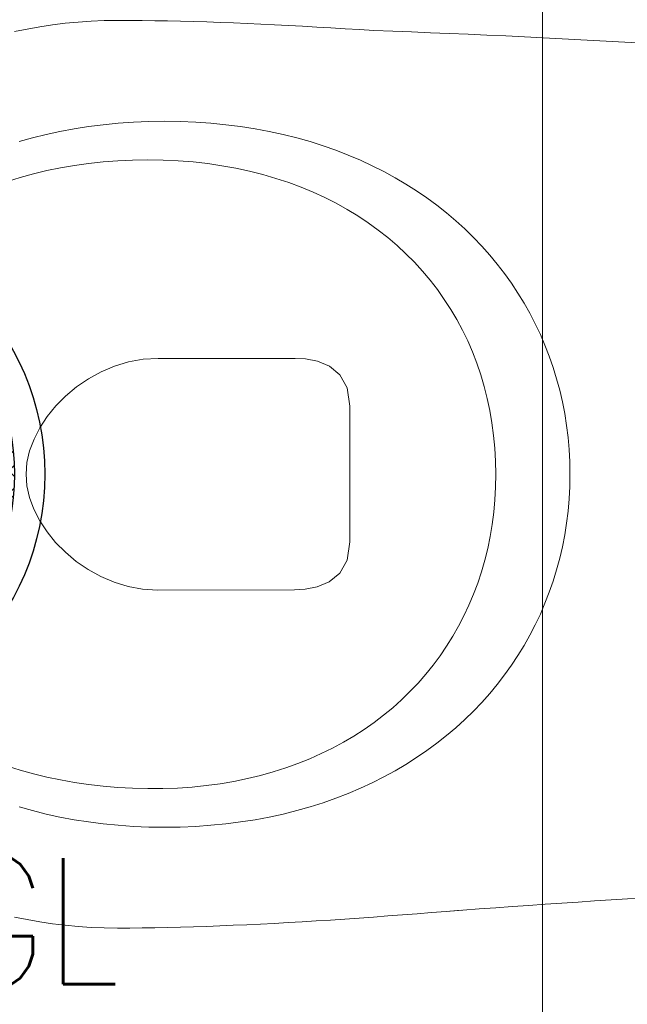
# Model space of a CAD drawing. Header units: centimetres. Extents: x 88729 to 133553, y -16225 to 14174.
# Tile 219 of 231: x 94155 to 94179, y -9224 to -9185. Entities that reach past the tile are written whole.
import ezdxf
from ezdxf.enums import TextEntityAlignment as Align

# ---------------------------------------------------------------- set-up
doc = ezdxf.new("R2010")
doc.units = ezdxf.units.CM
doc.layers.add('A-ARMATURA', color=252, linetype='Continuous', lineweight=5)
for name, color, linetype in [('A-SUFITY', 252, 'Continuous'), ('E_Istn', 170, 'Continuous'), ('E_PODKLAD', 7, 'Continuous'), ('R-MET-IWE', 252, 'Continuous')]:
    doc.layers.add(name, color=color, linetype=linetype)
doc.styles.add('MM_050', font='romans.shx', dxfattribs={"width": 0.8, "height": 16})
doc.styles.get("Standard").update_dxf_attribs({"font": 'txt.shx'})

# ---------------------------------------------------------------- blocks, each defined once
blk = doc.blocks.new('RLX_DL_226_GL')
at = {"ltscale": 0.1}
h = blk.add_hatch(dxfattribs=at)
h.set_pattern_fill('ANSI37', color=256, scale=5, style=0)
h.set_pattern_definition([(45, (0, 0), (-0.4419417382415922, 0.4419417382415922), []), (135, (0, 0), (-0.4419417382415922, -0.4419417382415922), [])])
h.paths.add_polyline_path([(-9.045521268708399, 0, 1), (9.045521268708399, 0, 1)])
h.paths.add_polyline_path([(-0.005952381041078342, -0.02500000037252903), (0.5821428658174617, -0.02500000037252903), (0.5821428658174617, 0.1250000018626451), (-0.005952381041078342, 0.1250000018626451)], flags=24)
for p, q in [((-0.2049999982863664, 0), (0, 0)), ((0, -0.2049999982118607), (0, 0.2049999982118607)), ((0, 0), (0.2049999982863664, 0))]:
    blk.add_line(p, q, dxfattribs=at)
for radius in [10.25, 9.045521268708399]:
    blk.add_circle((0, 0), radius, dxfattribs=at)
at = {"ltscale": 0.1, "insert": (-15.58918946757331, -15.22657887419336), "char_height": 5, "width": 37.60326920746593, "attachment_point": 1, "style": 'MM_050'}
blk.add_mtext('DL 226 GL', dxfattribs=at)
at = {"ltscale": 0.1, "flags": 9}
blk.add_attdef('RLXLUM', (0, 0), '', height=0.1000000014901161, dxfattribs=at)
blk = doc.blocks.new('A$C04280096')
at = {"layer": 'A-ARMATURA'}
for p, q in [((-28.72968809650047, -312.157398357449), (-33.34010602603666, -313.2262930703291)), ((-24.06365412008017, -311.2492568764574), (-28.72968809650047, -312.157398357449)), ((-19.34505155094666, -310.5026304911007), (-24.06365412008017, -311.2492568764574)), ((-14.57654691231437, -309.9194238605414), (-19.34505155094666, -310.5026304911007)), ((-9.760806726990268, -309.5007797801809), (-14.57654691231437, -309.9194238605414)), ((-4.901259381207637, -309.2486029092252), (-9.760806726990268, -309.5007797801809)), ((0.000190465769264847, -309.1640360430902), (-4.901259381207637, -309.2486029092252)), ((4.901259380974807, -309.2486029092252), (0.000190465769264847, -309.1640360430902)), ((9.761187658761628, -309.5007797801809), (4.901259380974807, -309.2486029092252)), ((14.57654691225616, -309.9194238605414), (9.761187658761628, -309.5007797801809)), ((19.34505155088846, -310.5026304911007), (14.57654691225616, -309.9194238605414)), ((24.06365412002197, -311.2492568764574), (19.34505155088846, -310.5026304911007)), ((28.72968809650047, -312.157398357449), (24.06365412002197, -311.2492568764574)), ((33.34010602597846, -313.2262930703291), (28.72968809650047, -312.157398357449)), ((-42.38304672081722, -315.8379616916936), (-46.81023644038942, -317.3780690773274)), ((-37.89224138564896, -314.4532744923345), (-42.38304672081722, -315.8379616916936)), ((-33.34010602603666, -313.2262930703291), (-37.89224138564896, -314.4532744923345)), ((37.89224138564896, -314.4532744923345), (33.34010602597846, -313.2262930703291)), ((42.38342765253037, -315.8379616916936), (37.89224138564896, -314.4532744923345)), ((46.81023644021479, -317.3780690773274), (42.38342765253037, -315.8379616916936)), ((-51.17076308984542, -319.0724538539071), (-55.4615792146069, -320.9195922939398)), ((-46.81023644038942, -317.3780690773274), (-51.17076308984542, -319.0724538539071)), ((51.17076308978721, -319.0724538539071), (46.81023644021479, -317.3780690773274)), ((55.46157921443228, -320.9195922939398), (51.17076308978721, -319.0724538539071)), ((-59.68001829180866, -322.9179606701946), (-63.82341379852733, -325.0656543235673)), ((-55.4615792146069, -320.9195922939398), (-59.68001829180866, -322.9179606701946)), ((59.68001829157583, -322.9179606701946), (55.46157921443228, -320.9195922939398)), ((63.82341379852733, -325.0656543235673), (59.68001829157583, -322.9179606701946)), ((-67.88871828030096, -327.361911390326), (-71.87326521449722, -329.8044462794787)), ((-63.82341379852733, -325.0656543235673), (-67.88871828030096, -327.361911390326)), ((67.88871828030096, -327.361911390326), (63.82341379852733, -325.0656543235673)), ((71.87326521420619, -329.8044462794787), (67.88871828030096, -327.361911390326)), ((-71.87326521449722, -329.8044462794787), (-75.77400714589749, -332.3921161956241)), ((75.77400714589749, -332.3921161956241), (71.87326521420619, -329.8044462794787)), ((-79.58865848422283, -335.1233974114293), (-83.31379084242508, -337.9971471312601)), ((-75.77400714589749, -332.3921161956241), (-79.58865848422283, -335.1233974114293)), ((79.58865848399, -335.1233974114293), (75.77400714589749, -332.3921161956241)), ((83.31379084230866, -337.9971471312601), (79.58865848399, -335.1233974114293)), ((-83.31379084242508, -337.9971471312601), (-86.94711862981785, -341.0110797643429)), ((-15.02185622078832, -339.4065948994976), (-19.89740270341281, -340.0343705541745)), ((-10.07812294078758, -338.9563334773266), (-15.02185622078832, -339.4065948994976)), ((-5.070012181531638, -338.6843481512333), (-10.07812294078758, -338.9563334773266)), ((0.000190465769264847, -338.5933054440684), (-5.070012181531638, -338.6843481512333)), ((5.191148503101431, -338.6889193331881), (0.000190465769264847, -338.5933054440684)), ((10.31506253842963, -338.9738563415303), (5.191148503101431, -338.6889193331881)), ((15.36774232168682, -339.4465927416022), (10.31506253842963, -338.9738563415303)), ((20.34690226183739, -340.1048429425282), (15.36774232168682, -339.4465927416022)), ((86.94711862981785, -341.0110797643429), (83.31379084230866, -337.9971471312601)), ((-86.94711862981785, -341.0110797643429), (-90.48559439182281, -344.1640525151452)), ((-34.087494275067, -342.9606888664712), (-38.66172368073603, -344.2779511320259)), ((-29.43365011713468, -341.8133221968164), (-34.087494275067, -342.9606888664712)), ((-24.70247679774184, -340.8369939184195), (-29.43365011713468, -341.8133221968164)), ((-19.89740270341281, -340.0343705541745), (-24.70247679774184, -340.8369939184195)), ((25.24911397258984, -340.9470832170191), (20.34690226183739, -340.1048429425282)), ((30.07132999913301, -341.9706470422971), (25.24911397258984, -340.9470832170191)), ((34.81050288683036, -343.1736297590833), (30.07132999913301, -341.9706470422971)), ((39.46358518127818, -344.5545076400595), (34.81050288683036, -343.1736297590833)), ((90.48559439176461, -344.1640525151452), (86.94711862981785, -341.0110797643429)), ((-93.9261706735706, -347.4545416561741), (-97.26618095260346, -350.8814043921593)), ((-90.48559439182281, -344.1640525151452), (-93.9261706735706, -347.4545416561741)), ((-47.55762468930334, -347.413401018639), (-51.87320138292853, -349.2277793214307)), ((-43.15252901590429, -345.7624424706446), (-47.55762468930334, -347.413401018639)), ((-38.66172368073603, -344.2779511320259), (-43.15252901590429, -345.7624424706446)), ((44.02752942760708, -346.1106141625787), (39.46358518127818, -344.5545076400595)), ((48.49928817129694, -347.8408065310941), (44.02752942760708, -346.1106141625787)), ((93.9261706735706, -347.4545416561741), (90.48559439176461, -344.1640525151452)), ((97.26656188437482, -350.8814043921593), (93.9261706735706, -347.4545416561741)), ((-97.26618095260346, -350.8814043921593), (-100.5033396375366, -354.4423551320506)), ((-56.09659257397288, -351.2048155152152), (-60.22436987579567, -353.3418430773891)), ((-51.87320138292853, -349.2277793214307), (-56.09659257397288, -351.2048155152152)), ((52.87581395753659, -349.7424182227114), (48.49928817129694, -347.8408065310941)), ((57.15405933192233, -351.8135445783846), (52.87581395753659, -349.7424182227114)), ((100.5033396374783, -354.4423551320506), (97.26656188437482, -350.8814043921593)), ((-173.355028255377, -358.2105327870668), (-172.8712448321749, -352.3719906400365)), ((-100.5033396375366, -354.4423551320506), (-103.634218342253, -358.1366320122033)), ((-60.22436987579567, -353.3418430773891), (-64.25386676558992, -355.6373382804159)), ((61.33097683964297, -354.0526618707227), (57.15405933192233, -351.8135445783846)), ((65.40351902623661, -356.4571035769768), (61.33097683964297, -354.0526618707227)), ((103.6342183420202, -358.1366320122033), (100.5033396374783, -354.4423551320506)), ((-173.8281455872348, -364.0334567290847), (-173.355028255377, -358.2105327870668)), ((-103.634218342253, -358.1366320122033), (-106.6557696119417, -361.9623303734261)), ((-68.1820357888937, -358.0893964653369), (-72.00544855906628, -360.6961129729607)), ((-64.25386676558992, -355.6373382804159), (-68.1820357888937, -358.0893964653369)), ((69.36825750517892, -359.0253459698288), (65.40351902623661, -356.4571035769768)), ((73.22252575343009, -361.7551034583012), (69.36825750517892, -359.0253459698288)), ((106.6561505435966, -361.9623303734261), (103.6342183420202, -358.1366320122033)), ((-106.6557696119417, -361.9623303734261), (-109.5660887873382, -365.917926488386)), ((-72.00544855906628, -360.6961129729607), (-75.72143855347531, -363.4559640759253)), ((76.96327631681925, -364.6444713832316), (73.22252575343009, -361.7551034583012)), ((109.56608878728, -365.917926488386), (106.6561505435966, -361.9623303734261)), ((-174.2898349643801, -369.8392387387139), (-173.8281455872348, -364.0334567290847)), ((-109.5660887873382, -365.917926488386), (-112.3617474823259, -370.0018966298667)), ((-79.32657738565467, -366.3662832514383), (-82.81819853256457, -369.425927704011)), ((-75.72143855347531, -363.4559640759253), (-79.32657738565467, -366.3662832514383)), ((80.58746174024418, -367.691545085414), (76.96327631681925, -364.6444713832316)), ((112.3617474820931, -370.0018966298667), (109.56608878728, -365.917926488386)), ((-174.7389535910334, -375.6248313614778), (-174.2898349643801, -369.8392387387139)), ((-112.3617474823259, -370.0018966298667), (-115.0400791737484, -374.2130980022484)), ((-82.81819853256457, -369.425927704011), (-86.19287360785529, -372.6329927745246)), ((84.09165363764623, -370.8940389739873), (80.58746174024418, -367.691545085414)), ((87.4731854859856, -374.2504293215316), (84.09165363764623, -370.8940389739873)), ((115.0400791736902, -374.2130980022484), (112.3617474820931, -370.0018966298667)), ((-115.0400791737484, -374.2130980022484), (-117.5980364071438, -378.5492450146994)), ((-86.19287360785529, -372.6329927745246), (-89.4479360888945, -375.9855738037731)), ((90.72862889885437, -377.7584305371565), (87.4731854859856, -374.2504293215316)), ((117.5980364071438, -378.5492450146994), (115.0400791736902, -374.2130980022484)), ((-175.1747396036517, -381.388710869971), (-174.7389535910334, -375.6248313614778)), ((-117.5980364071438, -378.5492450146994), (-120.0329526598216, -383.0095758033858)), ((-89.4479360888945, -375.9855738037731), (-92.57995758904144, -379.4813852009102)), ((93.85531735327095, -381.4157570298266), (90.72862889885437, -377.7584305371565)), ((120.0333335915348, -383.0095758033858), (117.5980364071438, -378.5492450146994)), ((-175.5968120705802, -387.1285916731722), (-175.1747396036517, -381.388710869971)), ((-92.57995758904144, -379.4813852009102), (-95.58589065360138, -383.1189032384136)), ((96.84982246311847, -385.2208850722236), (93.85531735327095, -381.4157570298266)), ((-120.0329526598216, -383.0095758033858), (-122.3425423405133, -387.592566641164)), ((-95.58589065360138, -383.1189032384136), (-98.4626878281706, -386.896604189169)), ((99.70909677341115, -389.1719100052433), (96.84982246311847, -385.2208850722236)), ((122.3425423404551, -387.592566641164), (120.0333335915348, -383.0095758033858)), ((-176.0040281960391, -392.8421881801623), (-175.5968120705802, -387.1285916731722)), ((-122.3425423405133, -387.592566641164), (-124.5229961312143, -392.2963128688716)), ((-98.4626878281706, -386.896604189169), (-101.2076825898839, -390.8118215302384)), ((102.4304737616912, -393.2661653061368), (99.70909677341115, -389.1719100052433)), ((124.5233770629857, -392.2963128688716), (122.3425423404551, -387.592566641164)), ((175.962125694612, -386.9160317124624), (176.3365816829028, -392.6425799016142)), ((-176.3960070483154, -398.5268338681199), (-176.0040281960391, -392.8421881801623)), ((-124.5229961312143, -392.2963128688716), (-126.5724093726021, -397.1192907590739)), ((-101.2076825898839, -390.8118215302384), (-103.8170656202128, -394.8634124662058)), ((105.0109059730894, -397.5025081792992), (102.4304737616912, -393.2661653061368)), ((126.5724093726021, -397.1192907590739), (124.5233770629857, -392.2963128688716)), ((176.3365816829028, -392.6425799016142), (176.6969431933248, -398.3405582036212)), ((-126.5724093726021, -397.1192907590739), (-128.4873536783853, -402.0603575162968)), ((-103.8170656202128, -394.8634124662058), (-106.2885513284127, -399.0490914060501)), ((-34.11415950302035, -397.5588860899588), (-39.28454722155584, -400.4935849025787)), ((-26.83607597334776, -396.4469460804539), (-34.11415950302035, -397.5588860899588)), ((-2.056079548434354, -396.4469460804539), (-26.83607597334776, -396.4469460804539)), ((26.95454577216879, -396.4469460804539), (-2.056079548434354, -396.4469460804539)), ((34.2322483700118, -397.5581242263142), (26.95454577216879, -396.4469460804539)), ((39.40301702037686, -400.4859662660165), (34.2322483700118, -397.5581242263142)), ((107.4465840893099, -401.8782721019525), (105.0109059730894, -397.5025081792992)), ((128.4873536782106, -402.0603575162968), (126.5724093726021, -397.1192907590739)), ((-176.7716058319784, -404.1810050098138), (-176.3960070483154, -398.5268338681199)), ((-128.4873536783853, -402.0603575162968), (-130.2655434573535, -407.1176084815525)), ((-106.2885513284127, -399.0490914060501), (-108.6187113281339, -403.3673346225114)), ((-39.28454722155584, -400.4935849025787), (-42.69541082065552, -404.6480274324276)), ((42.81464248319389, -404.6225049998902), (39.40301702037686, -400.4859662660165)), ((109.7352225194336, -406.3915524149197), (107.4465840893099, -401.8782721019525)), ((130.2655434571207, -407.1176084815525), (128.4873536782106, -402.0603575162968)), ((176.6969431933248, -398.3405582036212), (177.0420674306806, -404.0076810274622)), ((-177.130443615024, -409.802035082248), (-176.7716058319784, -404.1810050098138)), ((-108.6187113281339, -403.3673346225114), (-110.8041172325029, -407.816237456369)), ((-42.69541082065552, -404.6480274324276), (-44.69377919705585, -409.4211032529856)), ((44.81377272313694, -409.360916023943), (42.81464248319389, -404.6225049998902)), ((177.0420674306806, -404.0076810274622), (177.3711925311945, -409.6412818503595)), ((-177.4713776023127, -415.3880194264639), (-177.130443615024, -409.802035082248)), ((-130.2655434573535, -407.1176084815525), (-131.9035503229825, -412.2895199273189)), ((-110.8041172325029, -407.816237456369), (-112.842483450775, -412.39351431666)), ((-44.69377919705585, -409.4211032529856), (-45.62706217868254, -414.2105591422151)), ((45.7485794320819, -414.0924702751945), (44.81377272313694, -409.360916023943)), ((111.873392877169, -411.0404444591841), (109.7352225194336, -406.3915524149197)), ((131.9035503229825, -412.2895199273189), (130.2655434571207, -407.1176084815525)), ((177.3711925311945, -409.6412818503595), (177.6843184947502, -415.2398369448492)), ((-131.9035503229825, -412.2895199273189), (-133.3990886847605, -417.5749490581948)), ((-112.842483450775, -412.39351431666), (-114.7303815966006, -417.0976414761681)), ((113.858047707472, -415.8230435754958), (111.873392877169, -411.0404444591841)), ((133.3990886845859, -417.5749490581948), (131.9035503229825, -412.2895199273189)), ((-177.7940268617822, -420.9370533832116), (-177.4713776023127, -415.3880194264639)), ((-133.3990886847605, -417.5749490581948), (-134.7491110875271, -422.97237214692)), ((-114.7303815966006, -417.0976414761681), (-116.4643832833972, -421.9267142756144)), ((-45.62706217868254, -414.2105591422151), (-45.84228866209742, -418.4137609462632)), ((45.96532964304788, -418.2095814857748), (45.7485794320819, -414.0924702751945)), ((115.6861395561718, -420.7374451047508), (113.858047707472, -415.8230435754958)), ((134.7491110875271, -422.97237214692), (133.3990886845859, -417.5749490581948)), ((177.6843184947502, -415.2398369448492), (177.9799215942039, -420.8010607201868)), ((-178.0976295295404, -426.4460894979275), (-177.7940268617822, -420.9370533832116)), ((-45.84228866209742, -418.4137609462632), (-45.96685337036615, -472.7818753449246)), ((45.96532964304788, -472.504556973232), (45.96532964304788, -418.2095814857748)), ((117.355001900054, -425.7813634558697), (115.6861395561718, -420.7374451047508)), ((177.9799215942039, -420.8010607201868), (178.2580018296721, -426.3222866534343)), ((-134.7491110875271, -422.97237214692), (-135.950951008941, -428.4798845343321)), ((-116.4643832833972, -421.9267142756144), (-118.0418219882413, -426.8788280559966)), ((135.9509510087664, -428.4798845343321), (134.7491110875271, -422.97237214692)), ((-178.381042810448, -431.913604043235), (-178.0976295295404, -426.4460894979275)), ((-135.950951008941, -428.4798845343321), (-137.0015609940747, -434.0959624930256)), ((-118.0418219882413, -426.8788280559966), (-119.459650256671, -431.9524590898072)), ((118.8608254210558, -430.9528939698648), (117.355001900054, -425.7813634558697)), ((137.0015609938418, -434.0959624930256), (135.9509510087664, -428.4798845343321)), ((178.2580018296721, -426.3222866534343), (178.5177973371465, -431.8016100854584)), ((-178.6438857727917, -437.336930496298), (-178.381042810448, -431.913604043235)), ((-119.459650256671, -431.9524590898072), (-120.714820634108, -437.1453217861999)), ((120.2013245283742, -436.2501319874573), (118.8608254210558, -430.9528939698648)), ((178.5177973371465, -431.8016100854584), (178.7581653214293, -437.2371263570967)), ((-137.0015609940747, -434.0959624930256), (-137.8982745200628, -439.8198441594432)), ((-120.714820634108, -437.1453217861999), (-121.8042856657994, -442.4555114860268)), ((121.3726899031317, -441.6711728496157), (120.2013245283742, -436.2501319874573)), ((137.8982745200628, -439.8198441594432), (137.0015609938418, -434.0959624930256)), ((178.7581653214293, -437.2371263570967), (178.9791057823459, -442.6257880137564)), ((-178.885396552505, -442.714545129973), (-178.6438857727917, -437.336930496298)), ((-137.8982745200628, -439.8198441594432), (-138.6380441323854, -445.649243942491)), ((138.6380441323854, -445.649243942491), (137.8982745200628, -439.8198441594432)), ((-179.1044323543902, -448.0434004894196), (-178.885396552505, -442.714545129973)), ((-121.8042856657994, -442.4555114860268), (-122.7246169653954, -447.8815044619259)), ((122.3722550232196, -447.2137309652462), (121.3726899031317, -441.6711728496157)), ((178.9791057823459, -442.6257880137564), (179.1794759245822, -447.9660713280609)), ((-179.3006122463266, -453.3219728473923), (-179.1044323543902, -448.0434004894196)), ((-138.6380441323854, -445.649243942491), (-139.2185842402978, -451.5826381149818)), ((-122.7246169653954, -447.8815044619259), (-123.4731480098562, -453.4213960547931)), ((123.1973533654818, -452.8759016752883), (122.3722550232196, -447.2137309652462)), ((139.2185842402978, -451.5826381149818), (138.6380441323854, -445.649243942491)), ((179.1794759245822, -447.9660713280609), (179.3588948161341, -453.2553097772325)), ((-139.2185842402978, -451.5826381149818), (-139.6364664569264, -457.6192648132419)), ((123.8441756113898, -458.6557803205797), (123.1973533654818, -452.8759016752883)), ((139.6368473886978, -457.6192648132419), (139.2185842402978, -451.5826381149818)), ((-179.4731743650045, -458.5479766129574), (-179.3006122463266, -453.3219728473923)), ((-123.4731480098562, -453.4213960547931), (-124.0464504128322, -459.072900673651)), ((179.3588948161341, -453.2553097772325), (179.5166005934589, -458.4915987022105)), ((-179.6209759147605, -463.7191261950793), (-179.4731743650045, -458.5479766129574)), ((-139.6364664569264, -457.6192648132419), (-139.889405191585, -463.7568384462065)), ((-124.0464504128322, -459.072900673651), (-124.4418576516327, -464.8348755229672)), ((124.3100552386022, -464.5510813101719), (123.8441756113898, -458.6557803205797)), ((139.8894051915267, -463.7568384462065), (139.6368473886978, -457.6192648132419)), ((179.5166005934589, -458.4915987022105), (179.6514504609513, -463.6730334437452)), ((-179.7440168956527, -468.8327550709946), (-179.6209759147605, -463.7191261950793)), ((-139.889405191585, -463.7568384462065), (-139.9743529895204, -469.9938352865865)), ((124.5915638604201, -470.5602809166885), (124.3100552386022, -464.5510813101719)), ((139.9743529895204, -469.9938352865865), (139.8894051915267, -463.7568384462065)), ((179.6514504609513, -463.6730334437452), (179.7638253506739, -468.796566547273)), ((-124.4418576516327, -464.8348755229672), (-124.6559413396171, -470.7050350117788)), ((-179.8407735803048, -473.8873395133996), (-179.7440168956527, -468.8327550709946)), ((-139.9743529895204, -469.9938352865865), (-139.889405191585, -476.2312130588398)), ((-139.9743529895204, -469.9938352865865), (-139.9743529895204, -469.9938352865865)), ((-124.6559413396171, -470.7050350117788), (-124.6860349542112, -476.681093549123)), ((124.6860349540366, -476.681093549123), (124.5915638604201, -470.5602809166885)), ((139.8894051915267, -476.2312130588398), (139.9743529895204, -469.9938352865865)), ((139.9743529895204, -469.9938352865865), (139.9743529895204, -469.9938352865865)), ((179.7638253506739, -468.796566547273), (179.8518206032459, -473.8606742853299)), ((-179.9108650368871, -478.8802129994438), (-179.8407735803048, -473.8873395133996)), ((-139.889405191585, -476.2312130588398), (-139.6364664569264, -482.3687866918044)), ((-45.96685337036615, -472.7818753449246), (-45.57716010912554, -478.6935564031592)), ((45.60153974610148, -478.4539502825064), (45.96532964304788, -472.504556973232)), ((45.96532964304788, -472.504556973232), (45.96532964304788, -472.504556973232)), ((139.6368473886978, -482.3687866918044), (139.8894051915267, -476.2312130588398)), ((179.8518206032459, -473.8606742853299), (179.9158171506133, -478.8630710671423)), ((-179.9535294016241, -483.8094708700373), (-179.9108650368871, -478.8802129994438)), ((-124.6860349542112, -476.681093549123), (-124.535947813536, -482.6678181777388)), ((-124.6860349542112, -476.681093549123), (-124.6860349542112, -476.681093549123)), ((-45.57716010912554, -478.6935564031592), (-44.50293235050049, -484.4494363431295)), ((44.54597764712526, -484.2452568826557), (45.60153974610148, -478.4539502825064)), ((124.5961350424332, -482.6678181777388), (124.6860349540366, -476.681093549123)), ((124.6860349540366, -476.681093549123), (124.6860349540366, -476.681093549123)), ((179.9158171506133, -478.8630710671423), (179.9546721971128, -483.8010903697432)), ((-179.9676238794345, -488.6732084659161), (-179.9535294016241, -483.8094708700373)), ((-139.6364664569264, -482.3687866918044), (-139.2185842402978, -488.4050324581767)), ((-124.535947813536, -482.6678181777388), (-124.212917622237, -488.5684522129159)), ((124.3275781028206, -488.5684522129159), (124.5961350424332, -482.6678181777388)), ((139.2185842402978, -488.4050324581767), (139.6368473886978, -482.3687866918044)), ((179.9546721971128, -483.8010903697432), (179.9680048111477, -488.6732084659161)), ((-44.50293235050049, -484.4494363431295), (-42.80435732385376, -490.0045652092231)), ((42.85921150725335, -489.8323840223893), (44.54597764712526, -484.2452568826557)), ((-179.8975324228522, -493.9106401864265), (-179.9676238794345, -488.6732084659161)), ((-139.2185842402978, -488.4050324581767), (-138.6380441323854, -494.3388075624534)), ((-124.212917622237, -488.5684522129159), (-123.7199918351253, -494.3795672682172)), ((-42.80435732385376, -490.0045652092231), (-40.54124132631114, -495.3132311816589)), ((40.60142855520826, -495.1707626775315), (42.85921150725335, -489.8323840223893)), ((123.8834115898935, -494.3795672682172), (124.3275781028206, -488.5684522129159)), ((138.6380441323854, -494.3388075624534), (139.2185842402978, -488.4050324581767)), ((179.9680048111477, -488.6732084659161), (179.8967705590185, -493.9106401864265)), ((-179.6884008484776, -499.1126452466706), (-179.8975324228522, -493.9106401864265)), ((-138.6380441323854, -494.3388075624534), (-137.8982745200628, -500.1682073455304)), ((-123.7199918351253, -494.3795672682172), (-123.0598369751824, -500.0988777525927)), ((-40.54124132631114, -495.3132311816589), (-37.77300972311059, -500.3304843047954)), ((37.83433974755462, -500.215061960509), (40.60142855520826, -495.1707626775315)), ((123.2666829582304, -500.0988777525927), (123.8834115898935, -494.3795672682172)), ((137.8982745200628, -500.1682073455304), (138.6380441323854, -494.3388075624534)), ((179.8967705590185, -493.9106401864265), (179.6853533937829, -499.1126452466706)), ((-179.3413719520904, -504.2761761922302), (-179.6884008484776, -499.1126452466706)), ((179.6853533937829, -499.1126452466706), (179.3345151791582, -504.2761761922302)), ((-137.8982745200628, -500.1682073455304), (-137.0015609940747, -505.891708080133)), ((-123.0598369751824, -500.0988777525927), (-122.2351195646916, -505.7229552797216)), ((-37.77300972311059, -500.3304843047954), (-34.55984974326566, -505.0117555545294)), ((34.61775138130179, -504.920331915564), (37.83433974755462, -500.215061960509)), ((122.4796777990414, -505.7229552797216), (123.2666829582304, -500.0988777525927)), ((137.0015609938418, -505.891708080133), (137.8982745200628, -500.1682073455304)), ((-178.8587313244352, -509.3997092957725), (-179.3413719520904, -504.2761761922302)), ((-137.0015609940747, -505.891708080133), (-135.950951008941, -511.5081669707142)), ((-122.2351195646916, -505.7229552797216), (-121.248125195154, -511.2495142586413)), ((-34.55984974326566, -505.0117555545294), (-30.96080582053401, -509.3109521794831)), ((31.01261254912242, -509.2408607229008), (34.61775138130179, -504.920331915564)), ((121.5262054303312, -511.2495142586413), (122.4796777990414, -505.7229552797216)), ((135.9509510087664, -511.5081669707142), (137.0015609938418, -505.891708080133)), ((179.3345151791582, -504.2761761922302), (178.8465415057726, -509.3997092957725)), ((-178.2412408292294, -514.48095896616), (-178.8587313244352, -509.3997092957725)), ((-135.950951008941, -511.5081669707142), (-134.7491110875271, -517.0156793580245)), ((-121.248125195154, -511.2495142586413), (-120.1015203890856, -516.6755072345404)), ((-30.96080582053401, -509.3109521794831), (-27.0364461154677, -513.1838860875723)), ((27.07987234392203, -513.1320793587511), (31.01261254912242, -509.2408607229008)), ((120.4081705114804, -516.6755072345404), (121.5262054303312, -511.2495142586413)), ((134.7491110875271, -517.0156793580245), (135.9509510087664, -511.5081669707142)), ((178.8465415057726, -509.3997092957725), (178.2225751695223, -514.48095896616)), ((-177.4911860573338, -519.5180205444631), (-178.2412408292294, -514.48095896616)), ((-27.0364461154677, -513.1838860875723), (-22.84657692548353, -516.5844645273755)), ((22.88009892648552, -516.5486569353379), (27.07987234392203, -513.1320793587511)), ((178.2225751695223, -514.48095896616), (177.4649017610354, -519.5180205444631)), ((-134.7491110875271, -517.0156793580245), (-133.3990886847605, -522.4127215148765)), ((-120.1015203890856, -516.6755072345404), (-118.7983526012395, -521.9978867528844)), ((-22.84657692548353, -516.5844645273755), (-18.45024268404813, -519.4681184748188)), ((18.47386045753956, -519.4452625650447), (22.88009892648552, -516.5486569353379)), ((119.1290014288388, -521.9978867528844), (120.4081705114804, -516.6755072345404)), ((133.3990886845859, -522.4127215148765), (134.7491110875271, -517.0156793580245)), ((-176.6097098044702, -524.5086084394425), (-177.4911860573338, -519.5180205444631)), ((-133.3990886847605, -522.4127215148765), (-131.9035503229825, -527.6981506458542)), ((-118.7983526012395, -521.9978867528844), (-117.3409074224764, -527.2139862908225)), ((-18.45024268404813, -519.4681184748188), (-13.90763062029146, -521.7895170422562)), ((-13.90763062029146, -521.7895170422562), (-9.278547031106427, -523.5037102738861)), ((9.285403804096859, -523.4979962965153), (13.92210602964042, -521.77656536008)), ((13.92210602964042, -521.77656536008), (18.47386045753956, -519.4452625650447)), ((117.691364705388, -527.2139862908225), (119.1290014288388, -521.9978867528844)), ((131.9035503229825, -527.6981506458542), (133.3990886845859, -522.4127215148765)), ((177.4649017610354, -519.5180205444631), (176.5742831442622, -524.5086084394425)), ((-175.5987167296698, -529.4511989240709), (-176.6097098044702, -524.5086084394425)), ((-9.278547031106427, -523.5037102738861), (-4.622798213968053, -524.5653672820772)), ((-4.622798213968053, -524.5653672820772), (0.000190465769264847, -524.929157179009)), ((0.000190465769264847, -524.929157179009), (4.624321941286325, -524.5638435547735)), ((4.624321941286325, -524.5638435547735), (9.285403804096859, -523.4979962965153)), ((176.5742831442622, -524.5086084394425), (175.5530049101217, -529.4511989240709)), ((-117.3409074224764, -527.2139862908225), (-115.7318513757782, -532.3207583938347)), ((116.098307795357, -532.3207583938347), (117.691364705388, -527.2139862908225))]:
    blk.add_line(p, q, dxfattribs=at)
at = {"layer": 'A-ARMATURA', "linetype": 'Continuous'}
for centre, radius, start, end in [((-5010.96367538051, -574.6693266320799), 5190.322780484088, 2.073053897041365, 4.711984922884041), ((-8576.261933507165, 264.3966249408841), 8425.941142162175, 355.7624550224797, 357.1884777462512)]:
    blk.add_arc(centre, radius, start, end, dxfattribs=at)
blk = doc.blocks.new('A$Ce817dbbb')
at = {"layer": 'A-SUFITY', "lineweight": 0, "ltscale": 0.1}
blk.add_line((2774.103771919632, -19616.01691259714), (2774.103771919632, -19721.01691259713), dxfattribs=at)
at = {"layer": 'A-ARMATURA', "color": 252, "lineweight": 9, "xscale": -0.09999999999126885, "yscale": 0.09999999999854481, "zscale": 0.09999999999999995, "rotation": 270}
blk.add_blockref('A$C04280096', (2806.103771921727, -19668.51691259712), dxfattribs=at)
at = {"layer": 'R-MET-IWE', "color": 252, "lineweight": 9, "width": 0.75}
for tag, rotation, p in [('0-', 90, (-1139.045100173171, -4143.61112119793)), ('0-', 90, (-1113.045100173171, -4143.61112119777)), ('0-', 90, (-1087.045100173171, -4143.611121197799)), ('2-', 90, (-796.0451001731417, -4143.611121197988)), ('2-', 90, (-505.0451001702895, -4143.611121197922)), ('0-', 90, (-480.0451001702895, -4143.611121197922)), ('0-', 90, (-456.0451001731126, -4143.611121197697)), ('2-', 90, (-166.0451001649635, -4143.611121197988)), ('2-', 90, (-625.6628429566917, -4833.611121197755)), ('2-', 90, (-599.6628429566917, -4833.611121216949)), ('2-', 90, (-573.6628429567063, -4833.611121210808)), ('0-', 180, (-2169.638209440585, -4848.467767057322)), ('0-', 180, (-2169.638209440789, -4873.467767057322)), ('0-', 180, (-2169.638209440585, -4899.467767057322)), ('-2', 90, (-1661.470065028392, -4961.64547910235)), ('-2', 90, (-1636.470065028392, -4961.645479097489)), ('0-', 270, (-1489.781563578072, -4968.060876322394)), ('0-', 270, (-1464.781563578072, -4968.060876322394)), ('0-', 270, (-1439.781563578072, -4968.060876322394)), ('0-', 270, (-1364.78156358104, -4968.060876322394)), ('0-', 270, (-1339.78156358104, -4968.060876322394)), ('0-', 270, (-1314.78156358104, -4968.060876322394)), ('0-', 270, (328.2184364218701, -4968.060876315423)), ('0-', 270, (354.2184364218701, -4968.060876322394)), ('0-', 270, (1256.218436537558, -4968.060876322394)), ('0-', 270, (1282.218436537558, -4968.060876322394)), ('0-', 90, (-513.045100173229, -5496.611121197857)), ('0-', 90, (-487.045100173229, -5496.611121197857)), ('K.S.-', 90, (-487.045100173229, -5766.111121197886)), ('0-', 90, (-513.045100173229, -5766.111121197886)), ('1-', 90, (-539.045100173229, -6114.61112119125)), ('0-', 90, (-513.045100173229, -6114.61112119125)), ('0-', 90, (-487.045100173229, -6114.61112119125)), ('0-', 90, (301.9548998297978, -6545.611121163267)), ('0-', 90, (327.9548998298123, -6545.611121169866)), ('0-', 90, (353.9548998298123, -6545.611121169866)), ('0-', 90, (416.1127260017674, -6545.611121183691)), ('0-', 90, (1255.954899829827, -6545.61112118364)), ('0-', 90, (1281.954899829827, -6545.611121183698)), ('1-', 90, (2382.954899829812, -6845.611121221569)), ('1-', 90, (2408.954899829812, -6845.611121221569)), ('1-', 90, (2434.954899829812, -6845.611121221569)), ('1-', 90, (2827.954899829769, -6845.611121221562)), ('1-', 90, (2853.954899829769, -6845.611121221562)), ('1-', 90, (2879.954899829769, -6845.611121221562)), ('<-2', 90, (-910.6403339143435, -10482.40939062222)), ('2->', 90, (-718.1457391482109, -10854.37985775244)), ('2->', 90, (-692.1457391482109, -10854.37985775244)), ('2->', 90, (-744.1457391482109, -10870.80312181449)), ('-0', 90, (-186.0929879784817, -12450.12101217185)), ('1-', 90, (2264.472003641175, -12866.37985777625)), ('1-', 90, (2290.472003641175, -12866.37985777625)), ('1-', 90, (2316.472003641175, -12866.37985777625)), ('1-', 90, (2709.472003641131, -12866.37985777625)), ('1-', 90, (2735.472003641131, -12866.37985777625)), ('1-', 90, (2761.472003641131, -12866.37985777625)), ('<-KL', 90, (-700.0117445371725, -16780.91288204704)), ('-0', 90, (-179.9385478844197, -18957.53318950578)), ('0->', 90, (-1257.527996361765, -23179.04642257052)), ('0->', 90, (-1231.527996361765, -23179.04642257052)), ('0->', 90, (-1205.527996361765, -23179.04642257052)), ('0->', 90, (-600.5279963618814, -23179.04642257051)), ('0->', 90, (-574.5279963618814, -23179.04642257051)), ('0->', 90, (-1692.527996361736, -24074.04642257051)), ('0->', 90, (-1666.527996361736, -24074.04642257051)), ('0->', 90, (-1640.527996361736, -24074.04642257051)), ('0->', 90, (-1486.527996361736, -24074.04642257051)), ('0->', 90, (-1460.527996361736, -24074.04642257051)), ('0->', 90, (-1434.527996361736, -24074.04642257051)), ('<-0', 90, (-499.8181186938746, -24383.56468887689)), ('<-0', 90, (-298.1094189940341, -24383.56468887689)), ('<-0', 180, (-587.122234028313, -25088.85914915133)), ('<-0', 270, (-496.6311895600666, -25202.67716454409)), ('<-0', 180, (-1353.253081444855, -25419.35915027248)), ('<-0', 180, (-1187.253080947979, -25444.101496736)), ('<-0', 90, (-179.6136406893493, -25454.22227704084)), ('<-0', 90, (-69.59266195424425, -26375.35850211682)), ('<-0', 90, (-43.59266195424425, -26375.35850211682))]:
    blk.add_attdef(tag, text='', height=17, rotation=rotation, dxfattribs=at).set_placement(p, align=Align.MIDDLE)
for tag, p in [('2-', (1424.81154568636, -4179.204230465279)), ('2-', (1424.811545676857, -4205.204230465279)), ('K.S.-', (-76.89121035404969, -4264.204230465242)), ('KL-', (-613.1324395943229, -4292.184885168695)), ('1-', (-613.1324395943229, -4312.184885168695)), ('1-', (-613.1324395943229, -4332.184885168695)), ('K.S.-', (1414.126295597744, -4333.662120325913)), ('0-', (-70.18845431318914, -4341.204230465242)), ('0-', (469.811545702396, -4341.204230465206)), ('1-', (-613.1324395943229, -4352.184885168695)), ('0-', (1424.81154568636, -4361.204230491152)), ('0-', (-70.1884543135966, -4367.204230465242)), ('1-', (469.811545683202, -4367.204230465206)), ('0-', (1099.81154568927, -4368.204230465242)), ('2-', (1424.81154568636, -4387.204230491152)), ('1-', (-70.18845431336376, -4393.204230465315)), ('1-', (469.8115456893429, -4393.204230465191)), ('1-', (1099.81154568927, -4394.204230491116)), ('2-', (1424.811545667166, -4413.204230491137)), ('2-', (-70.18845431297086, -4419.204230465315)), ('2-', (1099.81154568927, -4420.204230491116)), ('2-', (469.8115456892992, -4444.204230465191)), ('K.S.-', (-76.89121035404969, -4445.204230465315)), ('2-', (1099.811545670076, -4446.204230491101)), ('2-', (469.8115456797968, -4470.204230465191)), ('2-', (-825.1884543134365, -4496.20423046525)), ('2-', (-825.1884543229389, -4522.20423046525)), ('2-', (-70.18845431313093, -4574.204230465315)), ('2-', (-70.18845431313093, -4600.204230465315)), ('K.S.-', (1089.126295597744, -4600.662120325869)), ('2-', (1099.811545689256, -4653.204230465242)), ('2-', (-70.18845431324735, -4669.204230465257)), ('2-', (1099.811545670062, -4679.204230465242)), ('-1', (1806.777187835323, -4690.779265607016)), ('1-', (-70.18845431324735, -4695.204230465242)), ('2-', (1099.811545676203, -4705.204230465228)), ('-1', (1806.77718777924, -4716.295275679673)), ('K.S.-', (-73.20403678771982, -4721.20423046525)), ('-1', (1806.777187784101, -4743.070105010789)), ('FR-', (-70.1884543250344, -4747.204230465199)), ('0-', (-1066.188454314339, -6382.704230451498)), ('0-', (-1066.188454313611, -6408.704230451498)), ('2-', (1729.811545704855, -6586.204230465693)), ('2-', (1729.811545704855, -6612.204230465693)), ('2-', (1729.811545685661, -6638.204230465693)), ('2-', (1729.811545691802, -6664.204230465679)), ('K.S.-', (469.8115456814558, -6788.204230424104)), ('1-', (-962.1884543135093, -6915.204230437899)), ('2-', (1729.81154568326, -6923.204230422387)), ('1-', (-460.1884543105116, -6923.204230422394)), ('1-', (469.8115456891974, -6923.204230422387)), ('2-', (1729.811545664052, -6949.204230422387)), ('1-', (-460.1884543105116, -6949.204230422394)), ('1-', (469.8115456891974, -6949.204230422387)), ('K.S.-', (2901.81154567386, -6960.204230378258)), ('2-', (1729.811545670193, -6975.204230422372)), ('2-', (1729.811545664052, -7001.204230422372)), ('2-', (-460.188454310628, -7026.204230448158)), ('0-', (469.8115456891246, -7026.204230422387)), ('2-', (-460.188454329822, -7052.204230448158)), ('0-', (469.8115456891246, -7052.20423044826)), ('2-', (-460.1884543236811, -7078.204230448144)), ('2-', (469.8115456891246, -7078.20423044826)), ('1-', (2901.811545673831, -7088.204230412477)), ('2-', (469.8115456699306, -7104.204230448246)), ('1-', (2901.811545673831, -7114.204230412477)), ('0-', (1729.8115456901, -7131.204230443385)), ('2-', (-460.1884543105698, -7141.204230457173)), ('0-', (1729.811545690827, -7157.204230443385)), ('2-', (-460.1884543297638, -7167.204230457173)), ('2-', (469.8115456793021, -7181.204230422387)), ('2-', (1729.811545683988, -7183.204230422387)), ('0-', (-460.1884543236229, -7193.204230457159)), ('2-', (469.8115456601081, -7207.204230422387)), ('2-', (1729.811545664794, -7209.204230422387)), ('K.S.-', (-470.8737044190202, -7217.66212031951)), ('2-', (469.811545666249, -7233.204230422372)), ('2-', (1729.811545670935, -7235.204230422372)), ('1-', (-460.1884543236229, -7245.204230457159)), ('2-', (469.8115456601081, -7259.204230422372)), ('2-', (1729.811545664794, -7261.204230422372)), ('2-', (1729.811545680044, -7287.204230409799)), ('2-', (-460.1884543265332, -7297.204230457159)), ('2->', (-943.671350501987, -10542.97296701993)), ('-1', (1688.294291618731, -10711.54800216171)), ('-1', (1688.294291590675, -10737.54800216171)), ('-1', (1688.294291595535, -10763.54800216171)), ('<-2', (1685.551428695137, -12605.39207067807)), ('2->', (1611.328649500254, -12636.47231570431)), ('2->', (1611.328649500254, -12658.97296702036)), ('2->', (1590.765905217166, -12684.97296702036)), ('K.S.-', (2783.328649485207, -12980.97296693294)), ('2->', (-578.6713505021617, -13046.97296699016)), ('2->', (-578.6713505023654, -13072.97296699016)), ('<-2', (-476.8812789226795, -13105.94245335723)), ('1-', (2783.328649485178, -13108.97296696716)), ('1-', (2783.328649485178, -13134.97296696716)), ('<-1', (-610.7871054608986, -16857.82872126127)), ('<-1', (-610.7871054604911, -16877.82872126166)), ('<-1', (1688.294291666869, -17218.96017948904)), ('<-1', (1688.294291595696, -17244.96017948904)), ('<-1', (1688.294291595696, -17270.96017948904)), ('<-1', (-478.9141148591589, -18553.4290636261)), ('<-0', (-2287.983430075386, -23879.57486623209)), ('<-0', (-2287.983430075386, -23905.57486623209)), ('<-0', (-2287.983430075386, -23931.57486623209)), ('<-0', (-343.0768254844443, -24738.18345111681)), ('<-0', (-478.9141148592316, -25059.68345111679))]:
    blk.add_attdef(tag, text='', height=17, dxfattribs=at).set_placement(p, align=Align.MIDDLE)

msp = doc.modelspace()

# ---------------------------------------------------------------- block references
at = {"layer": 'E_Istn'}
msp.add_blockref('RLX_DL_226_GL', (94145.9778965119, -9203.12577936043), dxfattribs=at)
at = {"layer": 'E_PODKLAD'}
msp.add_blockref('A$Ce817dbbb', (91401.87412459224, 10465.39113323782), dxfattribs=at)

doc.saveas('drawing.dxf')
